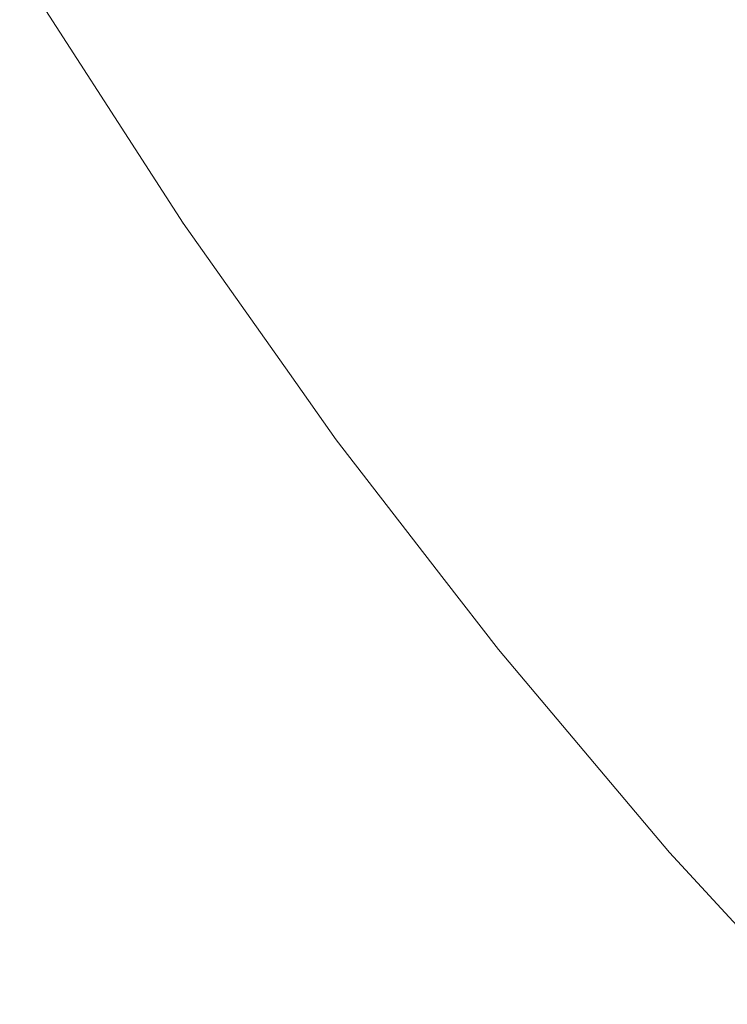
# Model space of a CAD drawing. Header units: centimetres. Extents: x -26 to 27.3, y 37.2 to 39.
# Tile 126 of 256: x -8.0307 to -8.008, y 37.5631 to 37.5946. Entities that reach past the tile are written whole.
import ezdxf

# ---------------------------------------------------------------- set-up
doc = ezdxf.new("R2010")
doc.units = ezdxf.units.CM
doc.header["$LTSCALE"] = 2.54
doc.layers.add('Lucido design-1', color=7, linetype='Continuous')

# ---------------------------------------------------------------- blocks, each defined once
blk = doc.blocks.new('Gruppo-6-1')
at = {"color": 7, "linetype": 'Continuous', "lineweight": 9}
for points in [[(-25.859734, 38.900112, -349.282667), (-25.859734, 37.300112, -349.282667), (27.240266, 37.300112, -349.282667), (27.240266, 38.900112, -349.282667)], [(-25.859734, 38.900112, -373.24943), (-25.859734, 37.300112, -373.24943), (27.240266, 37.300112, -373.24943), (27.240266, 38.900112, -373.24943)]]:
    blk.add_3dface(points, dxfattribs=at)
for points, invisible_edges in [([(-8.017014, 37.593809, -349.738739), (-8.021384, 37.60058, -349.738739), (-8.019778, 37.601569, -349.735076), (-8.015452, 37.594865, -349.735076)], 15), ([(-8.017014, 37.593809, -373.705502), (-8.021384, 37.60058, -373.705502), (-8.019778, 37.601569, -373.701839), (-8.015452, 37.594865, -373.701839)], 15), ([(-8.018449, 37.592839, -349.742473), (-8.022858, 37.599672, -349.742473), (-8.021384, 37.60058, -349.738739), (-8.017014, 37.593809, -349.738739)], 15), ([(-8.018449, 37.592839, -373.709236), (-8.022858, 37.599672, -373.709236), (-8.021384, 37.60058, -373.705502), (-8.017014, 37.593809, -373.705502)], 15), ([(-8.005578, 37.592246, -349.724578), (-8.010024, 37.598533, -349.724578), (-8.007977, 37.599917, -349.721263), (-8.003591, 37.593715, -349.721263)], 15), ([(-8.005578, 37.592246, -373.691341), (-8.010024, 37.598533, -373.691341), (-8.007977, 37.599917, -373.688027), (-8.003591, 37.593715, -373.688027)], 15), ([(-8.019754, 37.591957, -349.746272), (-8.0242, 37.598846, -349.746272), (-8.022858, 37.599672, -349.742473), (-8.018449, 37.592839, -349.742473)], 15), ([(-8.019754, 37.591957, -373.713035), (-8.0242, 37.598846, -373.713035), (-8.022858, 37.599672, -373.709236), (-8.018449, 37.592839, -373.709236)], 15), ([(-8.020927, 37.591164, -349.75013), (-8.025406, 37.598103, -349.75013), (-8.0242, 37.598846, -349.746272), (-8.019754, 37.591957, -349.746272)], 15), ([(-8.020927, 37.591164, -373.716893), (-8.025406, 37.598103, -373.716893), (-8.0242, 37.598846, -373.713035), (-8.019754, 37.591957, -373.713035)], 15), ([(-8.00745, 37.590861, -349.727989), (-8.011954, 37.597229, -349.727989), (-8.010024, 37.598533, -349.724578), (-8.005578, 37.592246, -349.724578)], 15), ([(-8.00745, 37.590861, -373.694752), (-8.011954, 37.597229, -373.694752), (-8.010024, 37.598533, -373.691341), (-8.005578, 37.592246, -373.691341)], 15), ([(-8.021968, 37.590461, -349.754038), (-8.026475, 37.597445, -349.754038), (-8.025406, 37.598103, -349.75013), (-8.020927, 37.591164, -349.75013)], 15), ([(-8.021968, 37.590461, -373.720802), (-8.026475, 37.597445, -373.720802), (-8.025406, 37.598103, -373.716893), (-8.020927, 37.591164, -373.716893)], 15), ([(-8.022874, 37.589848, -349.757992), (-8.027407, 37.596872, -349.757992), (-8.026475, 37.597445, -349.754038), (-8.021968, 37.590461, -349.754038)], 15), ([(-8.022874, 37.589848, -373.724755), (-8.027407, 37.596872, -373.724755), (-8.026475, 37.597445, -373.720802), (-8.021968, 37.590461, -373.720802)], 15), ([(-8.009207, 37.589562, -349.731491), (-8.013764, 37.596006, -349.731491), (-8.011954, 37.597229, -349.727989), (-8.00745, 37.590861, -349.727989)], 15), ([(-8.009207, 37.589562, -373.698254), (-8.013764, 37.596006, -373.698254), (-8.011954, 37.597229, -373.694752), (-8.00745, 37.590861, -373.694752)], 15), ([(-8.023644, 37.589328, -349.761983), (-8.028198, 37.596384, -349.761983), (-8.027407, 37.596872, -349.757992), (-8.022874, 37.589848, -349.757992)], 15), ([(-8.023644, 37.589328, -373.728746), (-8.028198, 37.596384, -373.728746), (-8.027407, 37.596872, -373.724755), (-8.022874, 37.589848, -373.724755)], 15), ([(-8.024278, 37.5889, -349.766006), (-8.028849, 37.595983, -349.766006), (-8.028198, 37.596384, -349.761983), (-8.023644, 37.589328, -349.761983)], 15), ([(-8.024278, 37.5889, -373.732769), (-8.028849, 37.595983, -373.732769), (-8.028198, 37.596384, -373.728746), (-8.023644, 37.589328, -373.728746)], 15), ([(-8.024774, 37.588564, -349.770053), (-8.029359, 37.595669, -349.770053), (-8.028849, 37.595983, -349.766006), (-8.024278, 37.5889, -349.766006)], 15), ([(-8.024774, 37.588564, -373.736816), (-8.029359, 37.595669, -373.736816), (-8.028849, 37.595983, -373.732769), (-8.024278, 37.5889, -373.732769)], 15), ([(-8.010845, 37.588351, -349.735076), (-8.015452, 37.594865, -349.735076), (-8.013764, 37.596006, -349.731491), (-8.009207, 37.589562, -349.731491)], 15), ([(-8.010845, 37.588351, -373.701839), (-8.015452, 37.594865, -373.701839), (-8.013764, 37.596006, -373.698254), (-8.009207, 37.589562, -373.698254)], 15), ([(-8.025132, 37.588322, -349.774117), (-8.029728, 37.595443, -349.774117), (-8.029359, 37.595669, -349.770053), (-8.024774, 37.588564, -349.770053)], 15), ([(-8.025132, 37.588322, -373.74088), (-8.029728, 37.595443, -373.74088), (-8.029359, 37.595669, -373.736816), (-8.024774, 37.588564, -373.736816)], 15), ([(-8.025353, 37.588173, -349.778192), (-8.029954, 37.595303, -349.778192), (-8.029728, 37.595443, -349.774117), (-8.025132, 37.588322, -349.774117)], 15), ([(-8.025353, 37.588173, -373.744955), (-8.029954, 37.595303, -373.744955), (-8.029728, 37.595443, -373.74088), (-8.025132, 37.588322, -373.74088)], 15), ([(-8.025846, 37.587839, -349.992612), (-8.030462, 37.594991, -349.992612), (-8.030191, 37.595157, -349.988627), (-8.025583, 37.588017, -349.988627)], 15), ([(-8.025846, 37.587839, -373.959375), (-8.030462, 37.594991, -373.959375), (-8.030191, 37.595157, -373.95539), (-8.025583, 37.588017, -373.95539)], 15), ([(-8.025583, 37.588017, -349.988627), (-8.030191, 37.595157, -349.988627), (-8.030056, 37.59524, -349.984639), (-8.025452, 37.588106, -349.984639)], 15), ([(-8.025583, 37.588017, -373.95539), (-8.030191, 37.595157, -373.95539), (-8.030056, 37.59524, -373.951402), (-8.025452, 37.588106, -373.951402)], 15), ([(-8.025452, 37.588106, -349.984639), (-8.030056, 37.59524, -349.984639), (-8.03004, 37.595251, -349.982667), (-8.02664, 37.589983, -349.982667)], 11), ([(-8.025452, 37.588106, -373.951402), (-8.030056, 37.59524, -373.951402), (-8.03004, 37.595251, -373.94943), (-8.02664, 37.589983, -373.94943)], 11), ([(-8.03004, 37.595251, -349.782667), (-8.02664, 37.589983, -349.782667), (-8.02664, 37.589983, -349.982667), (-8.03004, 37.595251, -349.982667)], 10), ([(-8.02664, 37.589983, -349.782667), (-8.03004, 37.595251, -349.782667), (-8.030038, 37.595251, -349.782122), (-8.025434, 37.588118, -349.782122)], 14), ([(-8.03004, 37.595251, -373.74943), (-8.02664, 37.589983, -373.74943), (-8.02664, 37.589983, -373.94943), (-8.03004, 37.595251, -373.94943)], 10), ([(-8.02664, 37.589983, -373.74943), (-8.03004, 37.595251, -373.74943), (-8.030038, 37.595251, -373.748885), (-8.025434, 37.588118, -373.748885)], 14), ([(-8.025434, 37.588118, -349.782122), (-8.030038, 37.595251, -349.782122), (-8.029954, 37.595303, -349.778192), (-8.025353, 37.588173, -349.778192)], 15), ([(-8.025434, 37.588118, -373.748885), (-8.030038, 37.595251, -373.748885), (-8.029954, 37.595303, -373.744955), (-8.025353, 37.588173, -373.744955)], 15), ([(-8.02677, 37.587215, -350.000543), (-8.031411, 37.594406, -350.000543), (-8.030868, 37.59474, -349.996586), (-8.026242, 37.587572, -349.996586)], 15), ([(-8.02677, 37.587215, -373.967306), (-8.031411, 37.594406, -373.967306), (-8.030868, 37.59474, -373.963349), (-8.026242, 37.587572, -373.963349)], 15), ([(-8.026242, 37.587572, -349.996586), (-8.030868, 37.59474, -349.996586), (-8.030462, 37.594991, -349.992612), (-8.025846, 37.587839, -349.992612)], 15), ([(-8.026242, 37.587572, -373.963349), (-8.030868, 37.59474, -373.963349), (-8.030462, 37.594991, -373.959375), (-8.025846, 37.587839, -373.959375)], 15), ([(-8.012361, 37.58723, -349.738739), (-8.017014, 37.593809, -349.738739), (-8.015452, 37.594865, -349.735076), (-8.010845, 37.588351, -349.735076)], 15), ([(-8.012361, 37.58723, -373.705502), (-8.017014, 37.593809, -373.705502), (-8.015452, 37.594865, -373.701839), (-8.010845, 37.588351, -373.701839)], 15), ([(-8.02743, 37.586769, -350.004477), (-8.032089, 37.593988, -350.004477), (-8.031411, 37.594406, -350.000543), (-8.02677, 37.587215, -350.000543)], 15), ([(-8.02743, 37.586769, -373.97124), (-8.032089, 37.593988, -373.97124), (-8.031411, 37.594406, -373.967306), (-8.02677, 37.587215, -373.967306)], 15), ([(-8.028221, 37.586234, -350.00838), (-8.032903, 37.593488, -350.00838), (-8.032089, 37.593988, -350.004477), (-8.02743, 37.586769, -350.004477)], 15), ([(-8.028221, 37.586234, -373.975143), (-8.032903, 37.593488, -373.975143), (-8.032089, 37.593988, -373.97124), (-8.02743, 37.586769, -373.97124)], 15), ([(-8.013753, 37.5862, -349.742473), (-8.018449, 37.592839, -349.742473), (-8.017014, 37.593809, -349.738739), (-8.012361, 37.58723, -349.738739)], 15), ([(-8.013753, 37.5862, -373.709236), (-8.018449, 37.592839, -373.709236), (-8.017014, 37.593809, -373.705502), (-8.012361, 37.58723, -373.705502)], 15), ([(-8.029143, 37.585611, -350.012247), (-8.03385, 37.592904, -350.012247), (-8.032903, 37.593488, -350.00838), (-8.028221, 37.586234, -350.00838)], 15), ([(-8.029143, 37.585611, -373.97901), (-8.03385, 37.592904, -373.97901), (-8.032903, 37.593488, -373.975143), (-8.028221, 37.586234, -373.975143)], 15), ([(-8.030194, 37.584901, -350.01607), (-8.034931, 37.592239, -350.01607), (-8.03385, 37.592904, -350.012247), (-8.029143, 37.585611, -350.012247)], 15), ([(-8.030194, 37.584901, -373.982833), (-8.034931, 37.592239, -373.982833), (-8.03385, 37.592904, -373.97901), (-8.029143, 37.585611, -373.97901)], 15), ([(-8.015019, 37.585263, -349.746272), (-8.019754, 37.591957, -349.746272), (-8.018449, 37.592839, -349.742473), (-8.013753, 37.5862, -349.742473)], 15), ([(-8.015019, 37.585263, -373.713035), (-8.019754, 37.591957, -373.713035), (-8.018449, 37.592839, -373.709236), (-8.013753, 37.5862, -373.709236)], 15), ([(-8.031374, 37.584103, -350.019843), (-8.036143, 37.591493, -350.019843), (-8.034931, 37.592239, -350.01607), (-8.030194, 37.584901, -350.01607)], 15), ([(-8.031374, 37.584103, -373.986606), (-8.036143, 37.591493, -373.986606), (-8.034931, 37.592239, -373.982833), (-8.030194, 37.584901, -373.982833)], 15), ([(-8.016158, 37.584421, -349.75013), (-8.020927, 37.591164, -349.75013), (-8.019754, 37.591957, -349.746272), (-8.015019, 37.585263, -349.746272)], 15), ([(-8.016158, 37.584421, -373.716893), (-8.020927, 37.591164, -373.716893), (-8.019754, 37.591957, -373.713035), (-8.015019, 37.585263, -373.713035)], 15), ([(-8.017168, 37.583674, -349.754038), (-8.021968, 37.590461, -349.754038), (-8.020927, 37.591164, -349.75013), (-8.016158, 37.584421, -349.75013)], 15), ([(-8.017168, 37.583674, -373.720802), (-8.021968, 37.590461, -373.720802), (-8.020927, 37.591164, -373.716893), (-8.016158, 37.584421, -373.716893)], 15), ([(-8.00438, 37.583318, -349.731491), (-8.009207, 37.589562, -349.731491), (-8.00745, 37.590861, -349.727989), (-8.002681, 37.58469, -349.727989)], 15), ([(-8.00438, 37.583318, -373.698254), (-8.009207, 37.589562, -373.698254), (-8.00745, 37.590861, -373.694752), (-8.002681, 37.58469, -373.694752)], 15), ([(-8.018047, 37.583024, -349.757992), (-8.022874, 37.589848, -349.757992), (-8.021968, 37.590461, -349.754038), (-8.017168, 37.583674, -349.754038)], 15), ([(-8.018047, 37.583024, -373.724755), (-8.022874, 37.589848, -373.724755), (-8.021968, 37.590461, -373.720802), (-8.017168, 37.583674, -373.720802)], 15), ([(-8.02664, 37.589983, -349.982667), (-8.025436, 37.588117, -349.982667), (-8.025452, 37.588106, -349.984639)], 10), ([(-8.025436, 37.588117, -349.982667), (-8.02664, 37.589983, -349.982667), (-8.02664, 37.589983, -349.782667), (-8.025436, 37.588117, -349.782667)], 10), ([(-8.025434, 37.588118, -349.782122), (-8.025436, 37.588117, -349.782667), (-8.02664, 37.589983, -349.782667)], 9), ([(-8.02664, 37.589983, -373.94943), (-8.025436, 37.588117, -373.94943), (-8.025452, 37.588106, -373.951402)], 10), ([(-8.025436, 37.588117, -373.94943), (-8.02664, 37.589983, -373.94943), (-8.02664, 37.589983, -373.74943), (-8.025436, 37.588117, -373.74943)], 10), ([(-8.025434, 37.588118, -373.748885), (-8.025436, 37.588117, -373.74943), (-8.02664, 37.589983, -373.74943)], 9), ([(-8.018795, 37.582471, -349.761983), (-8.023644, 37.589328, -349.761983), (-8.022874, 37.589848, -349.757992), (-8.018047, 37.583024, -349.757992)], 15), ([(-8.018795, 37.582471, -373.728746), (-8.023644, 37.589328, -373.728746), (-8.022874, 37.589848, -373.724755), (-8.018047, 37.583024, -373.724755)], 15), ([(-8.005965, 37.582038, -349.735076), (-8.010845, 37.588351, -349.735076), (-8.009207, 37.589562, -349.731491), (-8.00438, 37.583318, -349.731491)], 15), ([(-8.005965, 37.582038, -373.701839), (-8.010845, 37.588351, -373.701839), (-8.009207, 37.589562, -373.698254), (-8.00438, 37.583318, -373.698254)], 15), ([(-8.019409, 37.582016, -349.766006), (-8.024278, 37.5889, -349.766006), (-8.023644, 37.589328, -349.761983), (-8.018795, 37.582471, -349.761983)], 15), ([(-8.019409, 37.582016, -373.732769), (-8.024278, 37.5889, -373.732769), (-8.023644, 37.589328, -373.728746), (-8.018795, 37.582471, -373.728746)], 15), ([(-8.019891, 37.58166, -349.770053), (-8.024774, 37.588564, -349.770053), (-8.024278, 37.5889, -349.766006), (-8.019409, 37.582016, -349.766006)], 15), ([(-8.019891, 37.58166, -373.736816), (-8.024774, 37.588564, -373.736816), (-8.024278, 37.5889, -373.732769), (-8.019409, 37.582016, -373.732769)], 15), ([(-8.020239, 37.581403, -349.774117), (-8.025132, 37.588322, -349.774117), (-8.024774, 37.588564, -349.770053), (-8.019891, 37.58166, -349.770053)], 15), ([(-8.020239, 37.581403, -373.74088), (-8.025132, 37.588322, -373.74088), (-8.024774, 37.588564, -373.736816), (-8.019891, 37.58166, -373.736816)], 15), ([(-8.020676, 37.58108, -349.988627), (-8.025583, 37.588017, -349.988627), (-8.025452, 37.588106, -349.984639), (-8.020549, 37.581174, -349.984639)], 15), ([(-8.020676, 37.58108, -373.95539), (-8.025583, 37.588017, -373.95539), (-8.025452, 37.588106, -373.951402), (-8.020549, 37.581174, -373.951402)], 15), ([(-8.020549, 37.581174, -349.984639), (-8.025452, 37.588106, -349.984639), (-8.025436, 37.588117, -349.982667), (-8.022031, 37.583303, -349.982667)], 11), ([(-8.020549, 37.581174, -373.951402), (-8.025452, 37.588106, -373.951402), (-8.025436, 37.588117, -373.94943), (-8.022031, 37.583303, -373.94943)], 11), ([(-8.022031, 37.583303, -349.782667), (-8.025436, 37.588117, -349.782667), (-8.025434, 37.588118, -349.782122), (-8.020532, 37.581186, -349.782122)], 14), ([(-8.022031, 37.583303, -373.74943), (-8.025436, 37.588117, -373.74943), (-8.025434, 37.588118, -373.748885), (-8.020532, 37.581186, -373.748885)], 14), ([(-8.025436, 37.588117, -349.782667), (-8.022031, 37.583303, -349.782667), (-8.022031, 37.583303, -349.982667), (-8.025436, 37.588117, -349.982667)], 10), ([(-8.025436, 37.588117, -373.74943), (-8.022031, 37.583303, -373.74943), (-8.022031, 37.583303, -373.94943), (-8.025436, 37.588117, -373.94943)], 10), ([(-8.020532, 37.581186, -349.782122), (-8.025434, 37.588118, -349.782122), (-8.025353, 37.588173, -349.778192), (-8.020453, 37.581245, -349.778192)], 15), ([(-8.020532, 37.581186, -373.748885), (-8.025434, 37.588118, -373.748885), (-8.025353, 37.588173, -373.744955), (-8.020453, 37.581245, -373.744955)], 15), ([(-8.020453, 37.581245, -349.778192), (-8.025353, 37.588173, -349.778192), (-8.025132, 37.588322, -349.774117), (-8.020239, 37.581403, -349.774117)], 15), ([(-8.020453, 37.581245, -373.744955), (-8.025353, 37.588173, -373.744955), (-8.025132, 37.588322, -373.74088), (-8.020239, 37.581403, -373.74088)], 15), ([(-8.007432, 37.580854, -349.738739), (-8.012361, 37.58723, -349.738739), (-8.010845, 37.588351, -349.735076), (-8.005965, 37.582038, -349.735076)], 15), ([(-8.007432, 37.580854, -373.705502), (-8.012361, 37.58723, -373.705502), (-8.010845, 37.588351, -373.701839), (-8.005965, 37.582038, -373.701839)], 15), ([(-8.021316, 37.580607, -349.996586), (-8.026242, 37.587572, -349.996586), (-8.025846, 37.587839, -349.992612), (-8.020932, 37.580891, -349.992612)], 15), ([(-8.021316, 37.580607, -373.963349), (-8.026242, 37.587572, -373.963349), (-8.025846, 37.587839, -373.959375), (-8.020932, 37.580891, -373.959375)], 15), ([(-8.020932, 37.580891, -349.992612), (-8.025846, 37.587839, -349.992612), (-8.025583, 37.588017, -349.988627), (-8.020676, 37.58108, -349.988627)], 15), ([(-8.020932, 37.580891, -373.959375), (-8.025846, 37.587839, -373.959375), (-8.025583, 37.588017, -373.95539), (-8.020676, 37.58108, -373.95539)], 15), ([(-8.021828, 37.580228, -350.000543), (-8.02677, 37.587215, -350.000543), (-8.026242, 37.587572, -349.996586), (-8.021316, 37.580607, -349.996586)], 15), ([(-8.021828, 37.580228, -373.967306), (-8.02677, 37.587215, -373.967306), (-8.026242, 37.587572, -373.963349), (-8.021316, 37.580607, -373.963349)], 15), ([(-8.022469, 37.579754, -350.004477), (-8.02743, 37.586769, -350.004477), (-8.02677, 37.587215, -350.000543), (-8.021828, 37.580228, -350.000543)], 15), ([(-8.022469, 37.579754, -373.97124), (-8.02743, 37.586769, -373.97124), (-8.02677, 37.587215, -373.967306), (-8.021828, 37.580228, -373.967306)], 15), ([(-8.00878, 37.579766, -349.742473), (-8.013753, 37.5862, -349.742473), (-8.012361, 37.58723, -349.738739), (-8.007432, 37.580854, -349.738739)], 15), ([(-8.00878, 37.579766, -373.709236), (-8.013753, 37.5862, -373.709236), (-8.012361, 37.58723, -373.705502), (-8.007432, 37.580854, -373.705502)], 15), ([(-8.023237, 37.579186, -350.00838), (-8.028221, 37.586234, -350.00838), (-8.02743, 37.586769, -350.004477), (-8.022469, 37.579754, -350.004477)], 15), ([(-8.023237, 37.579186, -373.975143), (-8.028221, 37.586234, -373.975143), (-8.02743, 37.586769, -373.97124), (-8.022469, 37.579754, -373.97124)], 15), ([(-8.024131, 37.578524, -350.012247), (-8.029143, 37.585611, -350.012247), (-8.028221, 37.586234, -350.00838), (-8.023237, 37.579186, -350.00838)], 15), ([(-8.024131, 37.578524, -373.97901), (-8.029143, 37.585611, -373.97901), (-8.028221, 37.586234, -373.975143), (-8.023237, 37.579186, -373.975143)], 15), ([(-8.010005, 37.578776, -349.746272), (-8.015019, 37.585263, -349.746272), (-8.013753, 37.5862, -349.742473), (-8.00878, 37.579766, -349.742473)], 15), ([(-8.010005, 37.578776, -373.713035), (-8.015019, 37.585263, -373.713035), (-8.013753, 37.5862, -373.709236), (-8.00878, 37.579766, -373.709236)], 15), ([(-8.025151, 37.57777, -350.01607), (-8.030194, 37.584901, -350.01607), (-8.029143, 37.585611, -350.012247), (-8.024131, 37.578524, -350.012247)], 15), ([(-8.025151, 37.57777, -373.982833), (-8.030194, 37.584901, -373.982833), (-8.029143, 37.585611, -373.97901), (-8.024131, 37.578524, -373.97901)], 15), ([(-8.011107, 37.577886, -349.75013), (-8.016158, 37.584421, -349.75013), (-8.015019, 37.585263, -349.746272), (-8.010005, 37.578776, -349.746272)], 15), ([(-8.011107, 37.577886, -373.716893), (-8.016158, 37.584421, -373.716893), (-8.015019, 37.585263, -373.713035), (-8.010005, 37.578776, -373.713035)], 15), ([(-8.026296, 37.576923, -350.019843), (-8.031374, 37.584103, -350.019843), (-8.030194, 37.584901, -350.01607), (-8.025151, 37.57777, -350.01607)], 15), ([(-8.026296, 37.576923, -373.986606), (-8.031374, 37.584103, -373.986606), (-8.030194, 37.584901, -373.982833), (-8.025151, 37.57777, -373.982833)], 15), ([(-8.012084, 37.577097, -349.754038), (-8.017168, 37.583674, -349.754038), (-8.016158, 37.584421, -349.75013), (-8.011107, 37.577886, -349.75013)], 15), ([(-8.012084, 37.577097, -373.720802), (-8.017168, 37.583674, -373.720802), (-8.016158, 37.584421, -373.716893), (-8.011107, 37.577886, -373.716893)], 15), ([(-8.027563, 37.575986, -350.02356), (-8.03268, 37.583221, -350.02356), (-8.031374, 37.584103, -350.019843), (-8.026296, 37.576923, -350.019843)], 15), ([(-8.027563, 37.575986, -373.990324), (-8.03268, 37.583221, -373.990324), (-8.031374, 37.584103, -373.986606), (-8.026296, 37.576923, -373.986606)], 15), ([(-8.012935, 37.57641, -349.757992), (-8.018047, 37.583024, -349.757992), (-8.017168, 37.583674, -349.754038), (-8.012084, 37.577097, -349.754038)], 15), ([(-8.012935, 37.57641, -373.724755), (-8.018047, 37.583024, -373.724755), (-8.017168, 37.583674, -373.720802), (-8.012084, 37.577097, -373.720802)], 15), ([(-8.028952, 37.574959, -350.027215), (-8.034111, 37.582254, -350.027215), (-8.03268, 37.583221, -350.02356), (-8.027563, 37.575986, -350.02356)], 15), ([(-8.028952, 37.574959, -373.993978), (-8.034111, 37.582254, -373.993978), (-8.03268, 37.583221, -373.990324), (-8.027563, 37.575986, -373.990324)], 15), ([(-8.022031, 37.583303, -349.982667), (-8.020533, 37.581185, -349.982667), (-8.020549, 37.581174, -349.984639)], 10), ([(-8.020533, 37.581185, -349.982667), (-8.022031, 37.583303, -349.982667), (-8.022031, 37.583303, -349.782667), (-8.020533, 37.581185, -349.782667)], 10), ([(-8.020532, 37.581186, -349.782122), (-8.020533, 37.581185, -349.782667), (-8.022031, 37.583303, -349.782667)], 9), ([(-8.022031, 37.583303, -373.94943), (-8.020533, 37.581185, -373.94943), (-8.020549, 37.581174, -373.951402)], 10), ([(-8.020533, 37.581185, -373.94943), (-8.022031, 37.583303, -373.94943), (-8.022031, 37.583303, -373.74943), (-8.020533, 37.581185, -373.74943)], 10), ([(-8.020532, 37.581186, -373.748885), (-8.020533, 37.581185, -373.74943), (-8.022031, 37.583303, -373.74943)], 9), ([(-8.013658, 37.575826, -349.761983), (-8.018795, 37.582471, -349.761983), (-8.018047, 37.583024, -349.757992), (-8.012935, 37.57641, -349.757992)], 15), ([(-8.013658, 37.575826, -373.728746), (-8.018795, 37.582471, -373.728746), (-8.018047, 37.583024, -373.724755), (-8.012935, 37.57641, -373.724755)], 15), ([(-8.014253, 37.575346, -349.766006), (-8.019409, 37.582016, -349.766006), (-8.018795, 37.582471, -349.761983), (-8.013658, 37.575826, -349.761983)], 15), ([(-8.014253, 37.575346, -373.732769), (-8.019409, 37.582016, -373.732769), (-8.018795, 37.582471, -373.728746), (-8.013658, 37.575826, -373.728746)], 15), ([(-8.03046, 37.573844, -350.030801), (-8.035665, 37.581203, -350.030801), (-8.034111, 37.582254, -350.027215), (-8.028952, 37.574959, -350.027215)], 15), ([(-8.03046, 37.573844, -373.997564), (-8.035665, 37.581203, -373.997564), (-8.034111, 37.582254, -373.993978), (-8.028952, 37.574959, -373.993978)], 15), ([(-8.014719, 37.57497, -349.770053), (-8.019891, 37.58166, -349.770053), (-8.019409, 37.582016, -349.766006), (-8.014253, 37.575346, -349.766006)], 15), ([(-8.014719, 37.57497, -373.736816), (-8.019891, 37.58166, -373.736816), (-8.019409, 37.582016, -373.732769), (-8.014253, 37.575346, -373.732769)], 15), ([(-8.015056, 37.574698, -349.774117), (-8.020239, 37.581403, -349.774117), (-8.019891, 37.58166, -349.770053), (-8.014719, 37.57497, -349.770053)], 15), ([(-8.015056, 37.574698, -373.74088), (-8.020239, 37.581403, -373.74088), (-8.019891, 37.58166, -373.736816), (-8.014719, 37.57497, -373.736816)], 15), ([(-8.032085, 37.572642, -350.034311), (-8.03734, 37.580071, -350.034311), (-8.035665, 37.581203, -350.030801), (-8.03046, 37.573844, -350.030801)], 15), ([(-8.032085, 37.572642, -374.001074), (-8.03734, 37.580071, -374.001074), (-8.035665, 37.581203, -373.997564), (-8.03046, 37.573844, -373.997564)], 15), ([(-8.015479, 37.574356, -349.988627), (-8.020676, 37.58108, -349.988627), (-8.020549, 37.581174, -349.984639), (-8.015356, 37.574456, -349.984639)], 15), ([(-8.015479, 37.574356, -373.95539), (-8.020676, 37.58108, -373.95539), (-8.020549, 37.581174, -373.951402), (-8.015356, 37.574456, -373.951402)], 15), ([(-8.015356, 37.574456, -349.984639), (-8.020549, 37.581174, -349.984639), (-8.020533, 37.581185, -349.982667), (-8.017076, 37.576713, -349.982667)], 11), ([(-8.015356, 37.574456, -373.951402), (-8.020549, 37.581174, -373.951402), (-8.020533, 37.581185, -373.94943), (-8.017076, 37.576713, -373.94943)], 11), ([(-8.017076, 37.576713, -349.782667), (-8.020533, 37.581185, -349.782667), (-8.020532, 37.581186, -349.782122), (-8.01534, 37.574469, -349.782122)], 14), ([(-8.017076, 37.576713, -373.74943), (-8.020533, 37.581185, -373.74943), (-8.020532, 37.581186, -373.748885), (-8.01534, 37.574469, -373.748885)], 14), ([(-8.020533, 37.581185, -349.782667), (-8.017076, 37.576713, -349.782667), (-8.017076, 37.576713, -349.982667), (-8.020533, 37.581185, -349.982667)], 10), ([(-8.020533, 37.581185, -373.74943), (-8.017076, 37.576713, -373.74943), (-8.017076, 37.576713, -373.94943), (-8.020533, 37.581185, -373.94943)], 10), ([(-8.01534, 37.574469, -349.782122), (-8.020532, 37.581186, -349.782122), (-8.020453, 37.581245, -349.778192), (-8.015263, 37.574531, -349.778192)], 15), ([(-8.01534, 37.574469, -373.748885), (-8.020532, 37.581186, -373.748885), (-8.020453, 37.581245, -373.744955), (-8.015263, 37.574531, -373.744955)], 15), ([(-8.015263, 37.574531, -349.778192), (-8.020453, 37.581245, -349.778192), (-8.020239, 37.581403, -349.774117), (-8.015056, 37.574698, -349.774117)], 15), ([(-8.015263, 37.574531, -373.744955), (-8.020453, 37.581245, -373.744955), (-8.020239, 37.581403, -373.74088), (-8.015056, 37.574698, -373.74088)], 15), ([(-8.016098, 37.573856, -349.996586), (-8.021316, 37.580607, -349.996586), (-8.020932, 37.580891, -349.992612), (-8.015727, 37.574157, -349.992612)], 15), ([(-8.016098, 37.573856, -373.963349), (-8.021316, 37.580607, -373.963349), (-8.020932, 37.580891, -373.959375), (-8.015727, 37.574157, -373.959375)], 15), ([(-8.015727, 37.574157, -349.992612), (-8.020932, 37.580891, -349.992612), (-8.020676, 37.58108, -349.988627), (-8.015479, 37.574356, -349.988627)], 15), ([(-8.015727, 37.574157, -373.959375), (-8.020932, 37.580891, -373.959375), (-8.020676, 37.58108, -373.95539), (-8.015479, 37.574356, -373.95539)], 15), ([(-8.003538, 37.573549, -349.742473), (-8.00878, 37.579766, -349.742473), (-8.007432, 37.580854, -349.738739), (-8.002238, 37.574693, -349.738739)], 15), ([(-8.003538, 37.573549, -373.709236), (-8.00878, 37.579766, -373.709236), (-8.007432, 37.580854, -373.705502), (-8.002238, 37.574693, -373.705502)], 15), ([(-8.016594, 37.573456, -350.000543), (-8.021828, 37.580228, -350.000543), (-8.021316, 37.580607, -349.996586), (-8.016098, 37.573856, -349.996586)], 15), ([(-8.016594, 37.573456, -373.967306), (-8.021828, 37.580228, -373.967306), (-8.021316, 37.580607, -373.963349), (-8.016098, 37.573856, -373.963349)], 15), ([(-8.017214, 37.572956, -350.004477), (-8.022469, 37.579754, -350.004477), (-8.021828, 37.580228, -350.000543), (-8.016594, 37.573456, -350.000543)], 15), ([(-8.017214, 37.572956, -373.97124), (-8.022469, 37.579754, -373.97124), (-8.021828, 37.580228, -373.967306), (-8.016594, 37.573456, -373.967306)], 15), ([(-8.017957, 37.572356, -350.00838), (-8.023237, 37.579186, -350.00838), (-8.022469, 37.579754, -350.004477), (-8.017214, 37.572956, -350.004477)], 15), ([(-8.017957, 37.572356, -373.975143), (-8.023237, 37.579186, -373.975143), (-8.022469, 37.579754, -373.97124), (-8.017214, 37.572956, -373.97124)], 15), ([(-8.00472, 37.572508, -349.746272), (-8.010005, 37.578776, -349.746272), (-8.00878, 37.579766, -349.742473), (-8.003538, 37.573549, -349.742473)], 15), ([(-8.00472, 37.572508, -373.713035), (-8.010005, 37.578776, -373.713035), (-8.00878, 37.579766, -373.709236), (-8.003538, 37.573549, -373.709236)], 15), ([(-8.018823, 37.571657, -350.012247), (-8.024131, 37.578524, -350.012247), (-8.023237, 37.579186, -350.00838), (-8.017957, 37.572356, -350.00838)], 15), ([(-8.018823, 37.571657, -373.97901), (-8.024131, 37.578524, -373.97901), (-8.023237, 37.579186, -373.975143), (-8.017957, 37.572356, -373.975143)], 15), ([(-8.005784, 37.571572, -349.75013), (-8.011107, 37.577886, -349.75013), (-8.010005, 37.578776, -349.746272), (-8.00472, 37.572508, -349.746272)], 15), ([(-8.005784, 37.571572, -373.716893), (-8.011107, 37.577886, -373.716893), (-8.010005, 37.578776, -373.713035), (-8.00472, 37.572508, -373.713035)], 15), ([(-8.01981, 37.57086, -350.01607), (-8.025151, 37.57777, -350.01607), (-8.024131, 37.578524, -350.012247), (-8.018823, 37.571657, -350.012247)], 15), ([(-8.01981, 37.57086, -373.982833), (-8.025151, 37.57777, -373.982833), (-8.024131, 37.578524, -373.97901), (-8.018823, 37.571657, -373.97901)], 15), ([(-8.020917, 37.569965, -350.019843), (-8.026296, 37.576923, -350.019843), (-8.025151, 37.57777, -350.01607), (-8.01981, 37.57086, -350.01607)], 15), ([(-8.020917, 37.569965, -373.986606), (-8.026296, 37.576923, -373.986606), (-8.025151, 37.57777, -373.982833), (-8.01981, 37.57086, -373.982833)], 15), ([(-8.006726, 37.570742, -349.754038), (-8.012084, 37.577097, -349.754038), (-8.011107, 37.577886, -349.75013), (-8.005784, 37.571572, -349.75013)], 15), ([(-8.006726, 37.570742, -373.720802), (-8.012084, 37.577097, -373.720802), (-8.011107, 37.577886, -373.716893), (-8.005784, 37.571572, -373.716893)], 15), ([(-8.007547, 37.57002, -349.757992), (-8.012935, 37.57641, -349.757992), (-8.012084, 37.577097, -349.754038), (-8.006726, 37.570742, -349.754038)], 15), ([(-8.007547, 37.57002, -373.724755), (-8.012935, 37.57641, -373.724755), (-8.012084, 37.577097, -373.720802), (-8.006726, 37.570742, -373.720802)], 15), ([(-8.022144, 37.568975, -350.02356), (-8.027563, 37.575986, -350.02356), (-8.026296, 37.576923, -350.019843), (-8.020917, 37.569965, -350.019843)], 15), ([(-8.022144, 37.568975, -373.990324), (-8.027563, 37.575986, -373.990324), (-8.026296, 37.576923, -373.986606), (-8.020917, 37.569965, -373.986606)], 15), ([(-8.017076, 37.576713, -349.982667), (-8.015341, 37.574468, -349.982667), (-8.015356, 37.574456, -349.984639)], 10), ([(-8.015341, 37.574468, -349.982667), (-8.017076, 37.576713, -349.982667), (-8.017076, 37.576713, -349.782667), (-8.015341, 37.574468, -349.782667)], 10), ([(-8.01534, 37.574469, -349.782122), (-8.015341, 37.574468, -349.782667), (-8.017076, 37.576713, -349.782667)], 9), ([(-8.017076, 37.576713, -373.94943), (-8.015341, 37.574468, -373.94943), (-8.015356, 37.574456, -373.951402)], 10), ([(-8.015341, 37.574468, -373.94943), (-8.017076, 37.576713, -373.94943), (-8.017076, 37.576713, -373.74943), (-8.015341, 37.574468, -373.74943)], 10), ([(-8.01534, 37.574469, -373.748885), (-8.015341, 37.574468, -373.74943), (-8.017076, 37.576713, -373.74943)], 9), ([(-8.008245, 37.569406, -349.761983), (-8.013658, 37.575826, -349.761983), (-8.012935, 37.57641, -349.757992), (-8.007547, 37.57002, -349.757992)], 15), ([(-8.008245, 37.569406, -373.728746), (-8.013658, 37.575826, -373.728746), (-8.012935, 37.57641, -373.724755), (-8.007547, 37.57002, -373.724755)], 15), ([(-8.023488, 37.56789, -350.027215), (-8.028952, 37.574959, -350.027215), (-8.027563, 37.575986, -350.02356), (-8.022144, 37.568975, -350.02356)], 15), ([(-8.023488, 37.56789, -373.993978), (-8.028952, 37.574959, -373.993978), (-8.027563, 37.575986, -373.990324), (-8.022144, 37.568975, -373.990324)], 15), ([(-8.008819, 37.5689, -349.766006), (-8.014253, 37.575346, -349.766006), (-8.013658, 37.575826, -349.761983), (-8.008245, 37.569406, -349.761983)], 15), ([(-8.008819, 37.5689, -373.732769), (-8.014253, 37.575346, -373.732769), (-8.013658, 37.575826, -373.728746), (-8.008245, 37.569406, -373.728746)], 15), ([(-8.009269, 37.568505, -349.770053), (-8.014719, 37.57497, -349.770053), (-8.014253, 37.575346, -349.766006), (-8.008819, 37.5689, -349.766006)], 15), ([(-8.009269, 37.568505, -373.736816), (-8.014719, 37.57497, -373.736816), (-8.014253, 37.575346, -373.732769), (-8.008819, 37.5689, -373.732769)], 15), ([(-8.024947, 37.566712, -350.030801), (-8.03046, 37.573844, -350.030801), (-8.028952, 37.574959, -350.027215), (-8.023488, 37.56789, -350.027215)], 15), ([(-8.024947, 37.566712, -373.997564), (-8.03046, 37.573844, -373.997564), (-8.028952, 37.574959, -373.993978), (-8.023488, 37.56789, -373.993978)], 15), ([(-8.009593, 37.568219, -349.774117), (-8.015056, 37.574698, -349.774117), (-8.014719, 37.57497, -349.770053), (-8.009269, 37.568505, -349.770053)], 15), ([(-8.009593, 37.568219, -373.74088), (-8.015056, 37.574698, -373.74088), (-8.014719, 37.57497, -373.736816), (-8.009269, 37.568505, -373.736816)], 15), ([(-8.009867, 37.567978, -349.782122), (-8.01534, 37.574469, -349.782122), (-8.015263, 37.574531, -349.778192), (-8.009793, 37.568043, -349.778192)], 15), ([(-8.009867, 37.567978, -373.748885), (-8.01534, 37.574469, -373.748885), (-8.015263, 37.574531, -373.744955), (-8.009793, 37.568043, -373.744955)], 15), ([(-8.009793, 37.568043, -349.778192), (-8.015263, 37.574531, -349.778192), (-8.015056, 37.574698, -349.774117), (-8.009593, 37.568219, -349.774117)], 15), ([(-8.009793, 37.568043, -373.744955), (-8.015263, 37.574531, -373.744955), (-8.015056, 37.574698, -373.74088), (-8.009593, 37.568219, -373.74088)], 15), ([(-8.01024, 37.56765, -349.992612), (-8.015727, 37.574157, -349.992612), (-8.015479, 37.574356, -349.988627), (-8.010002, 37.56786, -349.988627)], 15), ([(-8.01024, 37.56765, -373.959375), (-8.015727, 37.574157, -373.959375), (-8.015479, 37.574356, -373.95539), (-8.010002, 37.56786, -373.95539)], 15), ([(-8.010002, 37.56786, -349.988627), (-8.015479, 37.574356, -349.988627), (-8.015356, 37.574456, -349.984639), (-8.009883, 37.567964, -349.984639)], 15), ([(-8.010002, 37.56786, -373.95539), (-8.015479, 37.574356, -373.95539), (-8.015356, 37.574456, -373.951402), (-8.009883, 37.567964, -373.951402)], 15), ([(-8.009883, 37.567964, -349.984639), (-8.015356, 37.574456, -349.984639), (-8.015341, 37.574468, -349.982667), (-8.011926, 37.570417, -349.982667)], 11), ([(-8.009883, 37.567964, -373.951402), (-8.015356, 37.574456, -373.951402), (-8.015341, 37.574468, -373.94943), (-8.011926, 37.570417, -373.94943)], 11), ([(-8.011926, 37.570417, -349.782667), (-8.015341, 37.574468, -349.782667), (-8.01534, 37.574469, -349.782122), (-8.009867, 37.567978, -349.782122)], 14), ([(-8.011926, 37.570417, -373.74943), (-8.015341, 37.574468, -373.74943), (-8.01534, 37.574469, -373.748885), (-8.009867, 37.567978, -373.748885)], 14), ([(-8.015341, 37.574468, -349.782667), (-8.011926, 37.570417, -349.782667), (-8.011926, 37.570417, -349.982667), (-8.015341, 37.574468, -349.982667)], 10), ([(-8.015341, 37.574468, -373.74943), (-8.011926, 37.570417, -373.74943), (-8.011926, 37.570417, -373.94943), (-8.015341, 37.574468, -373.94943)], 10), ([(-8.010599, 37.567334, -349.996586), (-8.016098, 37.573856, -349.996586), (-8.015727, 37.574157, -349.992612), (-8.01024, 37.56765, -349.992612)], 15), ([(-8.010599, 37.567334, -373.963349), (-8.016098, 37.573856, -373.963349), (-8.015727, 37.574157, -373.959375), (-8.01024, 37.56765, -373.959375)], 15), ([(-8.02652, 37.565442, -350.034311), (-8.032085, 37.572642, -350.034311), (-8.03046, 37.573844, -350.030801), (-8.024947, 37.566712, -350.030801)], 15), ([(-8.02652, 37.565442, -374.001074), (-8.032085, 37.572642, -374.001074), (-8.03046, 37.573844, -373.997564), (-8.024947, 37.566712, -373.997564)], 15), ([(-8.011077, 37.566913, -350.000543), (-8.016594, 37.573456, -350.000543), (-8.016098, 37.573856, -349.996586), (-8.010599, 37.567334, -349.996586)], 15), ([(-8.011077, 37.566913, -373.967306), (-8.016594, 37.573456, -373.967306), (-8.016098, 37.573856, -373.963349), (-8.010599, 37.567334, -373.963349)], 15), ([(-8.011675, 37.566387, -350.004477), (-8.017214, 37.572956, -350.004477), (-8.016594, 37.573456, -350.000543), (-8.011077, 37.566913, -350.000543)], 15), ([(-8.011675, 37.566387, -373.97124), (-8.017214, 37.572956, -373.97124), (-8.016594, 37.573456, -373.967306), (-8.011077, 37.566913, -373.967306)], 15), ([(-8.012392, 37.565756, -350.00838), (-8.017957, 37.572356, -350.00838), (-8.017214, 37.572956, -350.004477), (-8.011675, 37.566387, -350.004477)], 15), ([(-8.012392, 37.565756, -373.975143), (-8.017957, 37.572356, -373.975143), (-8.017214, 37.572956, -373.97124), (-8.011675, 37.566387, -373.97124)], 15), ([(-8.028204, 37.564082, -350.037741), (-8.033825, 37.571355, -350.037741), (-8.032085, 37.572642, -350.034311), (-8.02652, 37.565442, -350.034311)], 15), ([(-8.028204, 37.564082, -374.004504), (-8.033825, 37.571355, -374.004504), (-8.032085, 37.572642, -374.001074), (-8.02652, 37.565442, -374.001074)], 15), ([(-8.013227, 37.565021, -350.012247), (-8.018823, 37.571657, -350.012247), (-8.017957, 37.572356, -350.00838), (-8.012392, 37.565756, -350.00838)], 15), ([(-8.013227, 37.565021, -373.97901), (-8.018823, 37.571657, -373.97901), (-8.017957, 37.572356, -373.975143), (-8.012392, 37.565756, -373.975143)], 15), ([(-8.01418, 37.564182, -350.01607), (-8.01981, 37.57086, -350.01607), (-8.018823, 37.571657, -350.012247), (-8.013227, 37.565021, -350.012247)], 15), ([(-8.01418, 37.564182, -373.982833), (-8.01981, 37.57086, -373.982833), (-8.018823, 37.571657, -373.97901), (-8.013227, 37.565021, -373.97901)], 15), ([(-8.029996, 37.562635, -350.041082), (-8.035677, 37.569985, -350.041082), (-8.033825, 37.571355, -350.037741), (-8.028204, 37.564082, -350.037741)], 15), ([(-8.029996, 37.562635, -374.007845), (-8.035677, 37.569985, -374.007845), (-8.033825, 37.571355, -374.004504), (-8.028204, 37.564082, -374.004504)], 15), ([(-8.015249, 37.563242, -350.019843), (-8.020917, 37.569965, -350.019843), (-8.01981, 37.57086, -350.01607), (-8.01418, 37.564182, -350.01607)], 15), ([(-8.015249, 37.563242, -373.986606), (-8.020917, 37.569965, -373.986606), (-8.01981, 37.57086, -373.982833), (-8.01418, 37.564182, -373.982833)], 15), ([(-8.011926, 37.570417, -349.982667), (-8.009868, 37.567977, -349.982667), (-8.009883, 37.567964, -349.984639)], 10), ([(-8.009868, 37.567977, -349.982667), (-8.011926, 37.570417, -349.982667), (-8.011926, 37.570417, -349.782667), (-8.009868, 37.567977, -349.782667)], 10), ([(-8.009867, 37.567978, -349.782122), (-8.009868, 37.567977, -349.782667), (-8.011926, 37.570417, -349.782667)], 9), ([(-8.011926, 37.570417, -373.94943), (-8.009868, 37.567977, -373.94943), (-8.009883, 37.567964, -373.951402)], 10), ([(-8.009868, 37.567977, -373.94943), (-8.011926, 37.570417, -373.94943), (-8.011926, 37.570417, -373.74943), (-8.009868, 37.567977, -373.74943)], 10), ([(-8.009867, 37.567978, -373.748885), (-8.009868, 37.567977, -373.74943), (-8.011926, 37.570417, -373.74943)], 9), ([(-8.031923, 37.561079, -350.044379), (-8.037669, 37.568512, -350.044379), (-8.035677, 37.569985, -350.041082), (-8.029996, 37.562635, -350.041082)], 15), ([(-8.031923, 37.561079, -374.011142), (-8.037669, 37.568512, -374.011142), (-8.035677, 37.569985, -374.007845), (-8.029996, 37.562635, -374.007845)], 15), ([(-8.016432, 37.5622, -350.02356), (-8.022144, 37.568975, -350.02356), (-8.020917, 37.569965, -350.019843), (-8.015249, 37.563242, -350.019843)], 15), ([(-8.016432, 37.5622, -373.990324), (-8.022144, 37.568975, -373.990324), (-8.020917, 37.569965, -373.986606), (-8.015249, 37.563242, -373.986606)], 15), ([(-8.002564, 37.56322, -349.761983), (-8.008245, 37.569406, -349.761983), (-8.007547, 37.57002, -349.757992), (-8.001893, 37.563864, -349.757992)], 15), ([(-8.002564, 37.56322, -373.728746), (-8.008245, 37.569406, -373.728746), (-8.007547, 37.57002, -373.724755), (-8.001893, 37.563864, -373.724755)], 15), ([(-8.003116, 37.562691, -349.766006), (-8.008819, 37.5689, -349.766006), (-8.008245, 37.569406, -349.761983), (-8.002564, 37.56322, -349.761983)], 15), ([(-8.003116, 37.562691, -373.732769), (-8.008819, 37.5689, -373.732769), (-8.008245, 37.569406, -373.728746), (-8.002564, 37.56322, -373.728746)], 15), ([(-8.017728, 37.561059, -350.027215), (-8.023488, 37.56789, -350.027215), (-8.022144, 37.568975, -350.02356), (-8.016432, 37.5622, -350.02356)], 15), ([(-8.017728, 37.561059, -373.993978), (-8.023488, 37.56789, -373.993978), (-8.022144, 37.568975, -373.990324), (-8.016432, 37.5622, -373.990324)], 15), ([(-8.003548, 37.562277, -349.770053), (-8.009269, 37.568505, -349.770053), (-8.008819, 37.5689, -349.766006), (-8.003116, 37.562691, -349.766006)], 15), ([(-8.003548, 37.562277, -373.736816), (-8.009269, 37.568505, -373.736816), (-8.008819, 37.5689, -373.732769), (-8.003116, 37.562691, -373.732769)], 15), ([(-8.004053, 37.561794, -349.778192), (-8.009793, 37.568043, -349.778192), (-8.009593, 37.568219, -349.774117), (-8.003861, 37.561978, -349.774117)], 15), ([(-8.004053, 37.561794, -373.744955), (-8.009793, 37.568043, -373.744955), (-8.009593, 37.568219, -373.74088), (-8.003861, 37.561978, -373.74088)], 15), ([(-8.003861, 37.561978, -349.774117), (-8.009593, 37.568219, -349.774117), (-8.009269, 37.568505, -349.770053), (-8.003548, 37.562277, -349.770053)], 15), ([(-8.003861, 37.561978, -373.74088), (-8.009593, 37.568219, -373.74088), (-8.009269, 37.568505, -373.736816), (-8.003548, 37.562277, -373.736816)], 15), ([(-8.004253, 37.561601, -349.988627), (-8.010002, 37.56786, -349.988627), (-8.009883, 37.567964, -349.984639), (-8.004139, 37.561711, -349.984639)], 15), ([(-8.004253, 37.561601, -373.95539), (-8.010002, 37.56786, -373.95539), (-8.009883, 37.567964, -373.951402), (-8.004139, 37.561711, -373.951402)], 15), ([(-8.004139, 37.561711, -349.984639), (-8.009883, 37.567964, -349.984639), (-8.009868, 37.567977, -349.982667), (-8.006519, 37.564331, -349.982667)], 11), ([(-8.004139, 37.561711, -373.951402), (-8.009883, 37.567964, -373.951402), (-8.009868, 37.567977, -373.94943), (-8.006519, 37.564331, -373.94943)], 11), ([(-8.006519, 37.564331, -349.782667), (-8.009868, 37.567977, -349.782667), (-8.009867, 37.567978, -349.782122), (-8.004124, 37.561725, -349.782122)], 14), ([(-8.006519, 37.564331, -373.74943), (-8.009868, 37.567977, -373.74943), (-8.009867, 37.567978, -373.748885), (-8.004124, 37.561725, -373.748885)], 14), ([(-8.009868, 37.567977, -349.782667), (-8.006519, 37.564331, -349.782667), (-8.006519, 37.564331, -349.982667), (-8.009868, 37.567977, -349.982667)], 10), ([(-8.009868, 37.567977, -373.74943), (-8.006519, 37.564331, -373.74943), (-8.006519, 37.564331, -373.94943), (-8.009868, 37.567977, -373.94943)], 10), ([(-8.004124, 37.561725, -349.782122), (-8.009867, 37.567978, -349.782122), (-8.009793, 37.568043, -349.778192), (-8.004053, 37.561794, -349.778192)], 15), ([(-8.004124, 37.561725, -373.748885), (-8.009867, 37.567978, -373.748885), (-8.009793, 37.568043, -373.744955), (-8.004053, 37.561794, -373.744955)], 15), ([(-8.019136, 37.55982, -350.030801), (-8.024947, 37.566712, -350.030801), (-8.023488, 37.56789, -350.027215), (-8.017728, 37.561059, -350.027215)], 15), ([(-8.019136, 37.55982, -373.997564), (-8.024947, 37.566712, -373.997564), (-8.023488, 37.56789, -373.993978), (-8.017728, 37.561059, -373.993978)], 15), ([(-8.004828, 37.561051, -349.996586), (-8.010599, 37.567334, -349.996586), (-8.01024, 37.56765, -349.992612), (-8.004483, 37.561381, -349.992612)], 15), ([(-8.004828, 37.561051, -373.963349), (-8.010599, 37.567334, -373.963349), (-8.01024, 37.56765, -373.959375), (-8.004483, 37.561381, -373.959375)], 15), ([(-8.004483, 37.561381, -349.992612), (-8.01024, 37.56765, -349.992612), (-8.010002, 37.56786, -349.988627), (-8.004253, 37.561601, -349.988627)], 15), ([(-8.004483, 37.561381, -373.959375), (-8.01024, 37.56765, -373.959375), (-8.010002, 37.56786, -373.95539), (-8.004253, 37.561601, -373.95539)], 15), ([(-8.005288, 37.56061, -350.000543), (-8.011077, 37.566913, -350.000543), (-8.010599, 37.567334, -349.996586), (-8.004828, 37.561051, -349.996586)], 15), ([(-8.005288, 37.56061, -373.967306), (-8.011077, 37.566913, -373.967306), (-8.010599, 37.567334, -373.963349), (-8.004828, 37.561051, -373.963349)], 15), ([(-8.020654, 37.558485, -350.034311), (-8.02652, 37.565442, -350.034311), (-8.024947, 37.566712, -350.030801), (-8.019136, 37.55982, -350.030801)], 15), ([(-8.020654, 37.558485, -374.001074), (-8.02652, 37.565442, -374.001074), (-8.024947, 37.566712, -373.997564), (-8.019136, 37.55982, -373.997564)], 15), ([(-8.005863, 37.560058, -350.004477), (-8.011675, 37.566387, -350.004477), (-8.011077, 37.566913, -350.000543), (-8.005288, 37.56061, -350.000543)], 15), ([(-8.005863, 37.560058, -373.97124), (-8.011675, 37.566387, -373.97124), (-8.011077, 37.566913, -373.967306), (-8.005288, 37.56061, -373.967306)], 15), ([(-8.006552, 37.559398, -350.00838), (-8.012392, 37.565756, -350.00838), (-8.011675, 37.566387, -350.004477), (-8.005863, 37.560058, -350.004477)], 15), ([(-8.006552, 37.559398, -373.975143), (-8.012392, 37.565756, -373.975143), (-8.011675, 37.566387, -373.97124), (-8.005863, 37.560058, -373.97124)], 15), ([(-8.007356, 37.558628, -350.012247), (-8.013227, 37.565021, -350.012247), (-8.012392, 37.565756, -350.00838), (-8.006552, 37.559398, -350.00838)], 15), ([(-8.007356, 37.558628, -373.97901), (-8.013227, 37.565021, -373.97901), (-8.012392, 37.565756, -373.975143), (-8.006552, 37.559398, -373.975143)], 15), ([(-8.022278, 37.557055, -350.037741), (-8.028204, 37.564082, -350.037741), (-8.02652, 37.565442, -350.034311), (-8.020654, 37.558485, -350.034311)], 15), ([(-8.022278, 37.557055, -374.004504), (-8.028204, 37.564082, -374.004504), (-8.02652, 37.565442, -374.001074), (-8.020654, 37.558485, -374.001074)], 15), ([(-8.008272, 37.55775, -350.01607), (-8.01418, 37.564182, -350.01607), (-8.013227, 37.565021, -350.012247), (-8.007356, 37.558628, -350.012247)], 15), ([(-8.008272, 37.55775, -373.982833), (-8.01418, 37.564182, -373.982833), (-8.013227, 37.565021, -373.97901), (-8.007356, 37.558628, -373.97901)], 15), ([(-8.009299, 37.556765, -350.019843), (-8.015249, 37.563242, -350.019843), (-8.01418, 37.564182, -350.01607), (-8.008272, 37.55775, -350.01607)], 15), ([(-8.009299, 37.556765, -373.986606), (-8.015249, 37.563242, -373.986606), (-8.01418, 37.564182, -373.982833), (-8.008272, 37.55775, -373.982833)], 15), ([(-8.024008, 37.555533, -350.041082), (-8.029996, 37.562635, -350.041082), (-8.028204, 37.564082, -350.037741), (-8.022278, 37.557055, -350.037741)], 15), ([(-8.024008, 37.555533, -374.007845), (-8.029996, 37.562635, -374.007845), (-8.028204, 37.564082, -374.004504), (-8.022278, 37.557055, -374.004504)], 15), ([(-8.010438, 37.555674, -350.02356), (-8.016432, 37.5622, -350.02356), (-8.015249, 37.563242, -350.019843), (-8.009299, 37.556765, -350.019843)], 15), ([(-8.010438, 37.555674, -373.990324), (-8.016432, 37.5622, -373.990324), (-8.015249, 37.563242, -373.986606), (-8.009299, 37.556765, -373.986606)], 15)]:
    blk.add_3dface(points, dxfattribs=dict(at, invisible_edges=invisible_edges))

msp = doc.modelspace()

# ---------------------------------------------------------------- block references
at = {"layer": 'Lucido design-1', "color": 7}
msp.add_blockref('Gruppo-6-1', (0, 0), dxfattribs=at)

doc.saveas('drawing.dxf')
